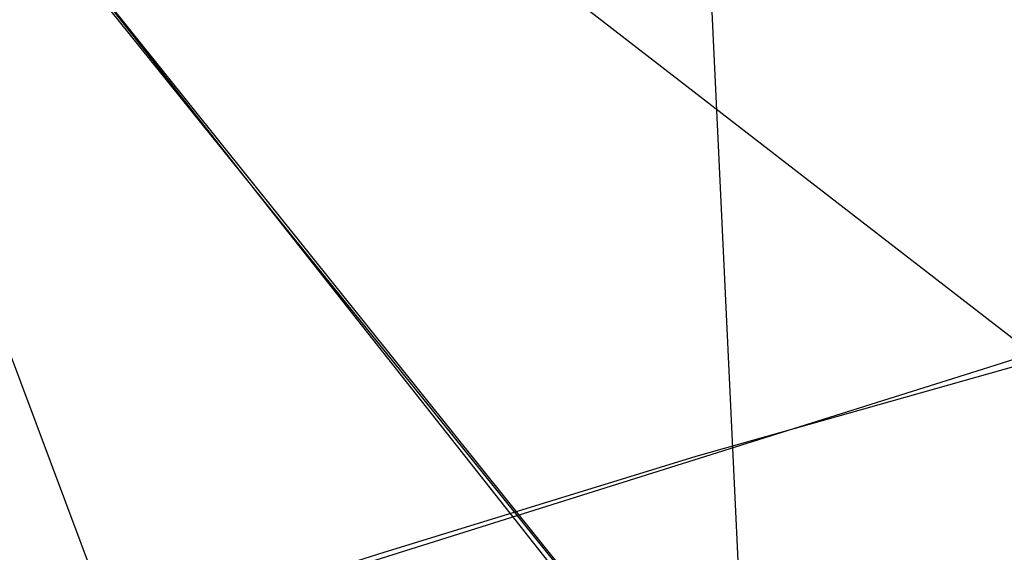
# Model space of a CAD drawing. Header units: millimetres. Extents: x 0 to 1298, y -1 to 755.
# Tile 214 of 256: x 8.06 to 16.12, y 3.51 to 7.88. Entities that reach past the tile are written whole.
import ezdxf

# ---------------------------------------------------------------- set-up
doc = ezdxf.new("R2010")
doc.units = ezdxf.units.MM
doc.layers.add('1', color=7, linetype='Continuous')

# ---------------------------------------------------------------- blocks, each defined once
blk = doc.blocks.new('PART046')
at = {"layer": '1'}
blk.add_lwpolyline([(22.9, 72.9), (21, 71.3), (17.9, 68.3), (15.7, 65.8), (13.6, 63.4), (10.4, 59.5), (8.7, 57.5), (7.1, 55.4), (3.3, 50.6), (1.5, 48.4), (0.7, 47.4), (0, 46.5), (0, 26.5), (9.9, 0), (29.9, 0), (33.6, 0.6), (37.5, 1.1), (45.2, 2.2)], dxfattribs=at)
blk = doc.blocks.new('PART058')
at = {"layer": '1'}
blk.add_lwpolyline([(174, 70.4), (37, 70.4), (37, 48.2), (17.5, 48.2), (0, 26.1), (0, 19.1), (0.9, 18), (15.1, 0), (174, 0), (174, 18)], close=True, dxfattribs=at)
blk = doc.blocks.new('PART061')
at = {"layer": '1'}
blk.add_lwpolyline([(78.4, 77.8), (3.5, 67.9), (2.7, 52.5), (0, 0), (11, 3.5), (13.6, 4.3), (18.2, 5.6), (22.7, 6.8), (23.6, 7), (24.2, 7.1), (27.2, 7.9), (33.1, 9.2), (39.2, 10.3)], dxfattribs=at)
blk = doc.blocks.new('PART067')
at = {"layer": '1'}
blk.add_lwpolyline([(4.9, 94.8), (0, 0), (15.9, 5), (18.4, 5.8), (22.8, 7.1), (27.2, 8.2), (31.7, 9.3), (37.5, 10.6), (43.7, 11.7), (49.9, 12.6), (56.6, 13.5), (63.2, 14.2), (64.1, 14.3), (67.1, 14.6), (67.4, 14.6), (68.8, 14.7), (69.7, 14.8), (76.4, 15.2), (82.9, 15.4), (92.7, 15.5), (102.2, 15.5), (110.2, 15.4)], dxfattribs=at)
blk = doc.blocks.new('PART075')
at = {"layer": '1'}
blk.add_lwpolyline([(3.3, 82.3), (1.4, 45.4), (0, 17.8), (23, 0), (26, 0.7), (31.8, 2.1), (37.9, 3.1), (44.3, 4.1), (151.4, 63.9)], dxfattribs=at)
blk = doc.blocks.new('PART086')
at = {"layer": '1'}
blk.add_lwpolyline([(172, 70), (35, 70), (35, 47), (16.8, 47), (0, 26), (0, 18.9), (15.2, 0), (172, 0)], close=True, dxfattribs=at)
blk = doc.blocks.new('PART100')
at = {"layer": '1'}
blk.add_lwpolyline([(147.6, 155), (0, 112.9), (1.6, 104), (1.9, 102), (3.3, 94.4), (4.9, 85.2), (6.4, 76.2), (7.1, 71.4), (7.3, 69.9), (7.7, 67.5), (8, 65.5), (8.2, 64), (8.6, 61.6), (9, 58.1), (10.3, 48.9), (11.4, 40.1), (12.3, 31.4), (12.8, 24.2), (13.3, 17.1), (14.1, 0), (455.5, 0)], dxfattribs=at)
blk = doc.blocks.new('PART101')
at = {"layer": '1'}
blk.add_lwpolyline([(35, 47), (16.8, 47), (0, 26), (0, 19), (15.2, 0), (172, 0.1), (172, 70.1), (35, 70)], close=True, dxfattribs=at)
blk = doc.blocks.new('PART148')
at = {"layer": '1'}
blk.add_lwpolyline([(22.9, 72.9), (21, 71.3), (17.9, 68.3), (15.7, 65.8), (13.6, 63.4), (10.4, 59.5), (8.7, 57.5), (7.1, 55.4), (3.3, 50.6), (1.5, 48.4), (0.7, 47.4), (0, 46.5), (0, 26.5), (9.9, 0), (29.9, 0), (33.6, 0.6), (37.5, 1.1), (45.2, 2.2)], dxfattribs=at)
blk = doc.blocks.new('PART158')
at = {"layer": '1'}
blk.add_lwpolyline([(174, 70.4), (37, 70.4), (37, 48.2), (17.5, 48.2), (0, 26.1), (0, 19.1), (0.9, 18), (15.1, 0), (174, 0), (174, 18)], close=True, dxfattribs=at)
blk = doc.blocks.new('PART161')
at = {"layer": '1'}
blk.add_lwpolyline([(78.4, 77.8), (3.5, 67.9), (2.7, 52.5), (0, 0), (11, 3.5), (13.6, 4.3), (18.2, 5.6), (22.7, 6.8), (23.6, 7), (24.2, 7.1), (27.2, 7.9), (33.1, 9.2), (39.2, 10.3)], dxfattribs=at)
blk = doc.blocks.new('PART166')
at = {"layer": '1'}
blk.add_lwpolyline([(4.9, 94.8), (0, 0), (15.9, 5), (18.4, 5.8), (22.8, 7.1), (27.2, 8.2), (31.7, 9.3), (37.5, 10.6), (43.7, 11.7), (49.9, 12.6), (56.6, 13.5), (63.2, 14.2), (64.1, 14.3), (67.1, 14.6), (67.4, 14.6), (68.8, 14.7), (69.7, 14.8), (76.4, 15.2), (82.9, 15.4), (92.7, 15.5), (102.2, 15.5), (110.2, 15.4)], dxfattribs=at)
blk = doc.blocks.new('PART174')
at = {"layer": '1'}
blk.add_lwpolyline([(3.3, 82.3), (1.4, 45.4), (0, 17.8), (23, 0), (26, 0.7), (31.8, 2.1), (37.9, 3.1), (44.3, 4.1), (151.4, 63.9)], dxfattribs=at)
blk = doc.blocks.new('PART183')
at = {"layer": '1'}
blk.add_lwpolyline([(172, 70), (35, 70), (35, 47), (16.8, 47), (0, 26), (0, 18.9), (15.2, 0), (172, 0)], close=True, dxfattribs=at)
blk = doc.blocks.new('PART195')
at = {"layer": '1'}
blk.add_lwpolyline([(147.6, 155), (0, 112.9), (1.6, 104), (1.9, 102), (3.3, 94.4), (4.9, 85.2), (6.4, 76.2), (7.1, 71.4), (7.3, 69.9), (7.7, 67.5), (8, 65.5), (8.2, 64), (8.6, 61.6), (9, 58.1), (10.3, 48.9), (11.4, 40.1), (12.3, 31.4), (12.8, 24.2), (13.3, 17.1), (14.1, 0), (455.5, 0)], dxfattribs=at)
blk = doc.blocks.new('PART196')
at = {"layer": '1'}
blk.add_lwpolyline([(35, 47), (16.8, 47), (0, 26), (0, 19), (15.2, 0), (172, 0.1), (172, 70.1), (35, 70)], close=True, dxfattribs=at)

msp = doc.modelspace()

# ---------------------------------------------------------------- block references
for name in ['PART100', 'PART195', 'PART046', 'PART148', 'PART067', 'PART166', 'PART075', 'PART174', 'PART061', 'PART161', 'PART058', 'PART158', 'PART101', 'PART196', 'PART086', 'PART183']:
    msp.add_blockref(name, (0, 0))

doc.saveas('drawing.dxf')
